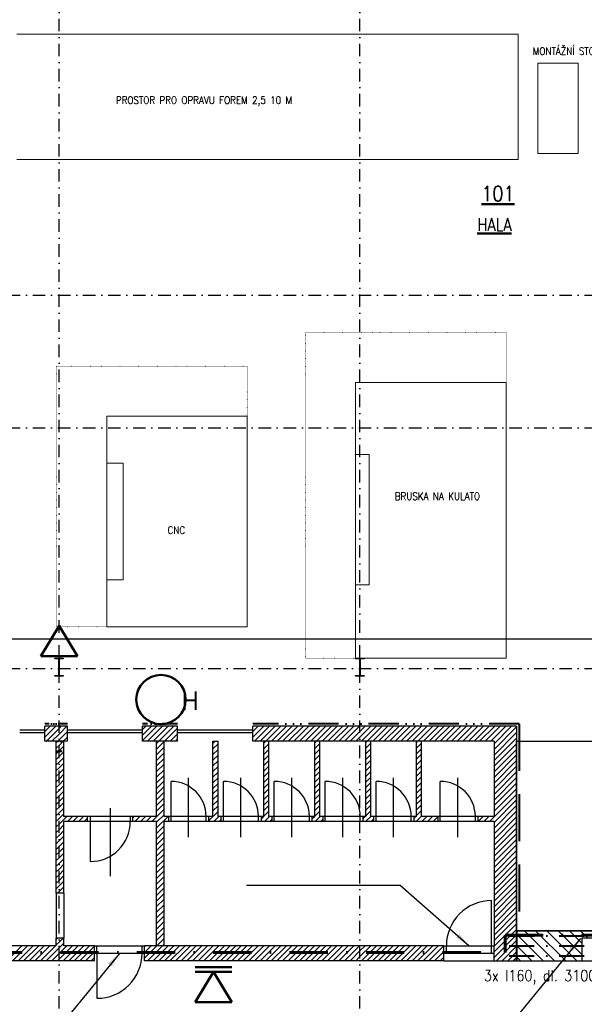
# Model space of a CAD drawing. Header units: millimetres. Extents: x 2886542 to 7567581, y -792623 to 134766.
# Tile 210 of 256: x 4753250 to 4764510, y -359593 to -339944. Entities that reach past the tile are written whole.
import ezdxf

# ---------------------------------------------------------------- set-up
doc = ezdxf.new("R2010")
doc.units = ezdxf.units.MM
for name, pattern in [('ACAD_ISO04W100', [30, 24, -3, 0, -3]), ('ACAD_ISO14W100', [24, 12, -3, 0, -3, 0, -3, 0, -3]), ('DASHDOT', [1, 0.5, -0.25, 0, -0.25]), ('DASHDOTX2', [50.8, 25.4, -12.7, 0, -12.7]), ('DASHED', [0.75, 0.5, -0.25]), ('HIDDEN', [9.375, 6.25, -3.125]), ('TEČKOVANÁ', [0.25, 0, -0.25])]:
    doc.linetypes.add(name, pattern=pattern)
doc.layers.add('CKPROSTUPY_NADROVINOU', color=7, linetype='DASHDOT', lineweight=25)
doc.layers.add('IN_NS_TLUSTA', color=1, linetype='Continuous', lineweight=40)
doc.layers.add('IN_NS_VYPLNE OTVORU', color=16, linetype='Continuous')
doc.layers.add('požárničina', color=10, linetype='Continuous')
doc.styles.add('ROMAND', font='romand.shx', dxfattribs={"width": 0.85})
doc.styles.add('ROMANT', font='romant')
doc.styles.get("Standard").update_dxf_attribs({"font": 'arial.ttf'})
doc.dimstyles.new('úhlová', dxfattribs={"dimscale": 0.2, "dimtxt": 2.5, "dimasz": 1.5, "dimexe": 0, "dimexo": 3, "dimgap": 1, "dimtad": 1, "dimdec": 0, "dimzin": 0, "dimdsep": 46, "dimtxsty": 'ROMANT', "dimcen": 5, "dimclrd": 256, "dimclre": 256, "dimclrt": 7, "dimadec": 1, "dimazin": 0, "dimtfac": 1, "dimtdec": 0, "dimtix": 1, "dimtmove": 2, "dimatfit": 3, "dimfxl": 0, "dimtvp": 2, "dimtolj": 1, "dimtzin": 0, "dimarcsym": 0})

msp = doc.modelspace()

# ---------------------------------------------------------------- linework, layer by layer
at = {"layer": 'CKPROSTUPY_NADROVINOU', "color": 0, "ltscale": 500}
for p, q in [((4754035.4, -361679.5), (4754035.4, -334462.1)), ((4760035.4, -361679.5), (4760035.4, -334462.1)), ((4743509.4, -345438.4), (4807982.6, -345438.4)), ((4743509.4, -348088.4), (4807982.6, -348088.4)), ((4743509.4, -352893.4), (4807982.6, -352893.4))]:
    msp.add_line(p, q, dxfattribs=at)
at = {"layer": 'IN_NS_TLUSTA', "color": 0, "linetype": 'ACAD_ISO14W100', "ltscale": 15}
msp.add_line((4754200.4, -353993.3), (4753750.4, -353993.3), dxfattribs=at)
at = {"layer": 'IN_NS_TLUSTA', "color": 0, "linetype": 'ACAD_ISO14W100', "ltscale": 25}
msp.add_line((4756400.4, -353993.4), (4755700.4, -353993.4), dxfattribs=at)
at = {"layer": 'IN_NS_TLUSTA', "color": 0, "linetype": 'ACAD_ISO14W100', "ltscale": 50}
msp.add_line((4763210.4, -353993.4), (4757900.4, -353993.4), dxfattribs=at)
at = {"layer": 'IN_NS_TLUSTA', "color": 0, "linetype": 'HIDDEN', "ltscale": 150}
msp.add_line((4763210.4, -353993.4), (4763210.4, -358123.4), dxfattribs=at)
at = {"layer": 'IN_NS_TLUSTA', "color": 0, "linetype": 'DASHED', "ltscale": 100}
for p, q in [((4753975.4, -354343.4), (4754130.4, -354343.4)), ((4753975.4, -354543.3, 0), (4754130.4, -354543.3))]:
    msp.add_line(p, q, dxfattribs=at)
at = {"layer": 'IN_NS_TLUSTA', "color": 0}
msp.add_line((4763160.4, -358123.4), (4763160.4, -358723.4), dxfattribs=at)
at = {"layer": 'IN_NS_TLUSTA', "color": 0, "linetype": 'DASHDOT', "ltscale": 1000}
for p, q in [((4763010.4, -358223.4), (4766110.4, -358223.4)), ((4763010.4, -358423.4), (4766110.4, -358423.4)), ((4763010.4, -358623.4), (4766110.4, -358623.4))]:
    msp.add_line(p, q, dxfattribs=at)
at = {"layer": 'IN_NS_VYPLNE OTVORU', "color": 0, "linetype": 'Continuous', "lineweight": 15}
for p, q in [((4763193.1, -340232.7), (4753193.1, -340232.7)), ((4763193.1, -342732.7), (4763193.1, -340232.7)), ((4763585.8, -340814.8), (4763585.8, -342614.8)), ((4764385.8, -340814.8), (4763585.8, -340814.8)), ((4764385.8, -342614.8), (4764385.8, -340814.8)), ((4763585.8, -342614.8), (4764385.8, -342614.8)), ((4753193.1, -342732.7), (4763193.1, -342732.7)), ((4759950.4, -347183.4), (4762950.4, -347183.4)), ((4759950.4, -348620.9), (4759950.4, -347183.4)), ((4762950.4, -347183.4), (4762950.4, -352683.4)), ((4754985.8, -347858.7), (4754985.8, -348795.5)), ((4757785.8, -347858.7), (4754985.8, -347858.7)), ((4757785.8, -352058.7), (4757785.8, -347858.7)), ((4759950.4, -348620.9), (4760219.9, -348620.9)), ((4759950.4, -348620.9), (4759950.4, -351221.4)), ((4760219.9, -348620.9), (4760219.9, -351221.4)), ((4755314.1, -348795.5), (4754985.8, -348795.5)), ((4754985.8, -351122.3), (4754985.8, -348795.5)), ((4755314.1, -351122.3), (4755314.1, -348795.5)), ((4754985.8, -351122.3), (4754985.8, -352058.7)), ((4754985.8, -351122.3), (4755314.1, -351122.3)), ((4759950.4, -352683.4), (4759950.4, -351221.4)), ((4760219.9, -351221.4), (4759950.4, -351221.4)), ((4754985.8, -352058.7), (4757785.8, -352058.7)), ((4762950.4, -352683.4), (4759950.4, -352683.4))]:
    msp.add_line(p, q, dxfattribs=at)
at = {"layer": 'IN_NS_VYPLNE OTVORU', "color": 0, "linetype": 'TEČKOVANÁ', "lineweight": 13, "ltscale": 20}
for p, q in [((4762950.4, -346183.4), (4758950.4, -346183.4)), ((4758950.4, -346183.4), (4758950.4, -352683.4)), ((4762950.4, -347183.4), (4762950.4, -346183.4)), ((4753985.8, -352058.7), (4753985.8, -346858.7)), ((4753985.8, -346858.7), (4757785.8, -346858.7)), ((4757785.8, -346858.7), (4757785.8, -347858.7)), ((4754985.8, -352058.7), (4753985.8, -352058.7)), ((4758950.4, -352683.4), (4759950.4, -352683.4))]:
    msp.add_line(p, q, dxfattribs=at)
at = {"layer": 'IN_NS_VYPLNE OTVORU', "color": 0, "ltscale": 100}
msp.add_line((4747950.4, -352298.4), (4774350.4, -352298.4), dxfattribs=at)
at = {"layer": 'IN_NS_VYPLNE OTVORU', "color": 0}
for p, q in [((4753950.4, -352696.1), (4753950.4, -352683.4)), ((4753950.4, -352683.4), (4754120.4, -352683.4)), ((4754120.4, -352683.4), (4754120.4, -352696.1)), ((4759950.4, -352696.1), (4759950.4, -352683.4)), ((4759950.4, -352683.4), (4760120.4, -352683.4)), ((4760120.4, -352683.4), (4760120.4, -352696.1)), ((4754013.4, -352696.1), (4753950.4, -352696.1)), ((4754031.4, -353012.7), (4754031.4, -352714.1)), ((4754039.4, -352714.1), (4754039.4, -353012.7)), ((4754120.4, -352696.1), (4754057.4, -352696.1)), ((4760013.4, -352696.1), (4759950.4, -352696.1)), ((4760031.4, -353012.7), (4760031.4, -352714.1)), ((4760039.4, -352714.1), (4760039.4, -353012.7)), ((4760120.4, -352696.1), (4760057.4, -352696.1)), ((4753950.4, -353043.4), (4753950.4, -353030.7)), ((4753950.4, -353030.7), (4754013.4, -353030.7)), ((4754120.4, -353043.4), (4753950.4, -353043.4)), ((4754031.4, -353012.7), (4754031.4, -353012.7)), ((4754057.4, -353030.7), (4754120.4, -353030.7)), ((4754120.4, -353030.7), (4754120.4, -353043.4)), ((4759950.4, -353043.4), (4759950.4, -353030.7)), ((4759950.4, -353030.7), (4760013.4, -353030.7)), ((4760120.4, -353043.4), (4759950.4, -353043.4)), ((4760031.4, -353012.7), (4760031.4, -353012.7)), ((4760057.4, -353030.7), (4760120.4, -353030.7)), ((4760120.4, -353030.7), (4760120.4, -353043.4)), ((4753750.4, -354343.4), (4753750.4, -354043.4)), ((4754200.4, -354043.4), (4753750.4, -354043.4)), ((4753815.7, -354083.2), (4753855.6, -354043.4)), ((4753815.7, -354195.5), (4753967.8, -354043.4)), ((4754035.4, -354088.1), (4754080.1, -354043.4)), ((4754035.4, -354200.3), (4754192.3, -354043.4)), ((4754200.4, -354343.4), (4754200.4, -354043.4)), ((4755700.4, -354343.4), (4755700.4, -354043.3)), ((4756400.4, -354043.4), (4755700.4, -354043.4)), ((4755700.4, -354106.9), (4755763.9, -354043.4)), ((4755700.4, -354219.1), (4755876.1, -354043.4)), ((4755700.4, -354331.4), (4755988.4, -354043.4)), ((4755800.6, -354343.4), (4756100.6, -354043.4)), ((4755912.9, -354343.4), (4756212.9, -354043.4)), ((4756025.1, -354343.4), (4756325.1, -354043.4)), ((4756400.4, -354343.4), (4756400.4, -354043.3)), ((4757900.4, -354343.4), (4757900.4, -354043.3)), ((4763160.4, -354043.4), (4757900.4, -354043.4)), ((4757900.4, -354151.9), (4758008.9, -354043.4)), ((4757900.4, -354264.2), (4758121.2, -354043.4)), ((4757933.4, -354343.4), (4758233.4, -354043.4)), ((4758045.7, -354343.4), (4758345.7, -354043.4)), ((4758158, -354343.4), (4758458, -354043.4)), ((4758270.2, -354343.4), (4758570.2, -354043.4)), ((4758382.5, -354343.4), (4758682.5, -354043.4)), ((4758494.7, -354343.4), (4758794.7, -354043.4)), ((4758607, -354343.4), (4758907, -354043.4)), ((4758719.2, -354343.4), (4759019.2, -354043.4)), ((4758831.5, -354343.4), (4759131.5, -354043.4)), ((4759164.5, -354122.6), (4759243.7, -354043.4)), ((4759164.5, -354234.9), (4759356, -354043.4)), ((4759168.2, -354343.4), (4759468.2, -354043.4)), ((4759280.5, -354343.4), (4759580.5, -354043.4)), ((4759392.7, -354343.4), (4759692.7, -354043.4)), ((4759505, -354343.4), (4759805, -354043.4)), ((4759617.2, -354343.4), (4759917.2, -354043.4)), ((4759729.5, -354343.4), (4760029.5, -354043.4)), ((4760035.4, -354149.7), (4760141.8, -354043.4)), ((4760035.4, -354262), (4760254, -354043.4)), ((4760066.3, -354343.4), (4760366.3, -354043.4)), ((4760178.5, -354343.4), (4760478.5, -354043.4)), ((4760290.8, -354343.4), (4760590.8, -354043.4)), ((4760403, -354343.4), (4760703, -354043.4)), ((4760515.3, -354343.4), (4760815.3, -354043.4)), ((4760627.5, -354343.4), (4760927.5, -354043.4)), ((4760739.8, -354343.4), (4761039.8, -354043.4)), ((4760852, -354343.4), (4761152, -354043.4)), ((4760964.3, -354343.4), (4761264.3, -354043.4)), ((4761076.5, -354343.4), (4761376.5, -354043.4)), ((4761188.8, -354343.4), (4761488.8, -354043.4)), ((4761301, -354343.4), (4761601, -354043.4)), ((4761413.3, -354343.4), (4761713.3, -354043.4)), ((4761525.5, -354343.4), (4761825.5, -354043.4)), ((4761637.8, -354343.4), (4761937.8, -354043.4)), ((4761750.1, -354343.4), (4762050.1, -354043.4)), ((4761862.3, -354343.4), (4762162.3, -354043.4)), ((4761974.6, -354343.4), (4762274.6, -354043.4)), ((4762086.8, -354343.4), (4762386.8, -354043.4)), ((4762199.1, -354343.4), (4762499.1, -354043.4)), ((4762311.3, -354343.4), (4762611.3, -354043.4)), ((4762423.6, -354343.4), (4762723.6, -354043.4)), ((4762535.8, -354343.4), (4762835.8, -354043.4)), ((4762648.1, -354343.4), (4762948.1, -354043.4)), ((4762710.4, -354393.3), (4763060.3, -354043.4)), ((4762710.4, -354505.6), (4763160.4, -354055.6)), ((4763160.4, -354043.4), (4763160.4, -358123.4)), ((4753750.4, -354123.4), (4753250.4, -354123.4)), ((4753750.4, -354173.4), (4753250.4, -354173.4)), ((4753750.4, -354148.5), (4753815.7, -354083.2)), ((4753750.4, -354260.8), (4753815.7, -354195.5)), ((4753815.7, -354307.7), (4754035.4, -354088.1)), ((4753892.3, -354343.4), (4754035.4, -354200.3)), ((4754035.4, -354312.6), (4754200.4, -354147.6)), ((4755700.4, -354123.4), (4754200.4, -354123.4)), ((4755700.4, -354173.4), (4754200.4, -354173.4)), ((4756137.4, -354343.4), (4756400.4, -354080.4)), ((4756249.6, -354343.4), (4756400.4, -354192.6)), ((4757900.4, -354123.4), (4756400.4, -354123.4)), ((4757900.4, -354173.4), (4756400.4, -354173.4)), ((4758943.7, -354343.4), (4759164.5, -354122.6)), ((4759056, -354343.4), (4759164.5, -354234.9)), ((4759841.8, -354343.4), (4760035.4, -354149.7)), ((4762710.4, -354617.8), (4763160.4, -354167.8)), ((4754200.4, -354343.4), (4753750.4, -354343.4)), ((4753780.1, -354343.4), (4753815.7, -354307.7)), ((4753980.4, -357373.4), (4753980.4, -354343.4)), ((4753980.4, -354367.6), (4754004.6, -354343.4)), ((4753980.4, -354479.8), (4754035.4, -354424.8)), ((4754004.6, -354343.4), (4754035.4, -354312.6)), ((4754035.4, -354424.8), (4754116.8, -354343.4)), ((4754035.4, -354537.1), (4754130.4, -354442.1)), ((4754116.8, -354343.4), (4754200.4, -354259.8)), ((4754130.4, -355843.4), (4754130.4, -354343.4)), ((4754130.4, -355843.4), (4754130.4, -354343.4)), ((4756400.4, -354343.4), (4755700.4, -354343.4)), ((4755980.4, -355843.4), (4755980.4, -354343.4)), ((4755980.4, -354388.1), (4756025.1, -354343.4)), ((4755980.4, -354500.4), (4756130.4, -354350.4)), ((4756130.4, -355843.4), (4756130.4, -354343.4)), ((4756361.9, -354343.4), (4756400.4, -354304.9)), ((4757105.4, -355843.4), (4757105.4, -354343.4)), ((4757105.4, -354343.4), (4757205.4, -354343.4)), ((4757105.4, -354385.6), (4757147.7, -354343.4)), ((4757105.4, -354497.9), (4757205.4, -354397.9)), ((4757205.4, -355843.4), (4757205.4, -354343.4)), ((4762710.4, -354343.4), (4757900.4, -354343.4)), ((4758120.4, -355843.4), (4758120.4, -354343.4)), ((4758120.4, -354380.9), (4758158, -354343.4)), ((4758120.4, -354493.2), (4758220.4, -354393.2)), ((4758220.4, -355843.4), (4758220.4, -354343.4)), ((4759135.4, -355843.4), (4759135.4, -354343.4)), ((4759135.4, -354376.2), (4759168.2, -354343.4)), ((4759135.4, -354488.5), (4759235.4, -354388.5)), ((4759235.4, -355843.4), (4759235.4, -354343.4)), ((4759954, -354343.4), (4760035.4, -354262)), ((4760150.4, -355843.4), (4760150.4, -354343.4)), ((4760150.4, -354371.5), (4760178.5, -354343.4)), ((4760150.4, -354483.7), (4760250.4, -354383.7)), ((4760250.4, -355843.4), (4760250.4, -354343.4)), ((4761165.4, -355843.4), (4761165.4, -354343.4)), ((4761165.4, -354366.8), (4761188.8, -354343.4)), ((4761165.4, -354479), (4761265.4, -354379)), ((4761265.4, -355843.4), (4761265.4, -354343.4)), ((4762710.4, -354730.1), (4763160.4, -354280.1)), ((4762710.4, -354343.4), (4762710.4, -355843.4)), ((4762710.4, -354842.3), (4763160.4, -354392.3)), ((4763160.4, -358123.4), (4763160.4, -354343.4)), ((4763160.4, -354343.4), (4768250.4, -354343.4)), ((4753980.4, -354592.1), (4754035.4, -354537.1)), ((4753980.4, -354704.3), (4754035.4, -354649.3)), ((4754035.4, -354649.3), (4754130.4, -354554.3)), ((4755980.4, -354612.6), (4756130.4, -354462.6)), ((4755980.4, -354724.9), (4756130.4, -354574.9)), ((4757105.4, -354610.2), (4757205.4, -354510.2)), ((4757105.4, -354722.4), (4757205.4, -354622.4)), ((4758120.4, -354605.4), (4758220.4, -354505.4)), ((4758120.4, -354717.7), (4758220.4, -354617.7)), ((4759135.4, -354600.7), (4759235.4, -354500.7)), ((4759135.4, -354713), (4759235.4, -354613)), ((4760150.4, -354596), (4760250.4, -354496)), ((4760150.4, -354708.2), (4760250.4, -354608.2)), ((4761165.4, -354591.3), (4761265.4, -354491.3)), ((4761165.4, -354703.5), (4761265.4, -354603.5)), ((4762710.4, -354954.6), (4763160.4, -354504.6)), ((4762710.4, -355066.8), (4763160.4, -354616.8)), ((4753980.4, -354816.6), (4754035.4, -354761.6)), ((4754035.4, -354761.6), (4754130.4, -354666.6)), ((4754035.4, -354873.8), (4754130.4, -354778.8)), ((4755980.4, -354837.1), (4756130.4, -354687.1)), ((4755980.4, -354949.4), (4756130.4, -354799.4)), ((4757105.4, -354834.7), (4757205.4, -354734.7)), ((4758120.4, -354829.9), (4758220.4, -354729.9)), ((4758120.4, -354942.2), (4758220.4, -354842.2)), ((4759135.4, -354825.2), (4759235.4, -354725.2)), ((4759135.4, -354937.5), (4759235.4, -354837.5)), ((4760150.4, -354820.5), (4760250.4, -354720.5)), ((4760150.4, -354932.8), (4760250.4, -354832.8)), ((4761165.4, -354815.8), (4761265.4, -354715.8)), ((4761165.4, -354928), (4761265.4, -354828)), ((4762710.4, -355179.1), (4763160.4, -354729.1)), ((4762710.4, -355291.3), (4763160.4, -354841.3)), ((4753980.4, -354928.8), (4754035.4, -354873.8)), ((4753980.4, -355041.1), (4754035.4, -354986.1)), ((4754035.4, -354986.1), (4754130.4, -354891.1)), ((4754035.4, -355098.3), (4754130.4, -355003.3)), ((4755980.4, -355061.6), (4756130.4, -354911.6)), ((4755980.4, -355173.9), (4756130.4, -355023.9)), ((4757105.4, -354946.9), (4757205.4, -354846.9)), ((4757105.4, -355059.2), (4757205.4, -354959.2)), ((4758120.4, -355054.4), (4758220.4, -354954.4)), ((4759135.4, -355049.7), (4759235.4, -354949.7)), ((4760150.4, -355045), (4760250.4, -354945)), ((4761165.4, -355040.3), (4761265.4, -354940.3)), ((4762710.4, -355403.6), (4763160.4, -354953.6)), ((4753980.4, -355153.3), (4754035.4, -355098.3)), ((4753980.4, -355265.6), (4754035.4, -355210.6)), ((4754035.4, -355210.6), (4754130.4, -355115.6)), ((4754035.4, -355322.8), (4754130.4, -355227.8)), ((4755980.4, -355286.1), (4756130.4, -355136.1)), ((4756267.9, -355843.4), (4756267.9, -355143.4)), ((4756617.9, -356256.6), (4756617.9, -355071.8)), ((4757105.4, -355171.4), (4757205.4, -355071.4)), ((4757105.4, -355283.7), (4757205.4, -355183.7)), ((4757312.9, -355843.4), (4757312.9, -355143.4)), ((4757662.9, -356256.6), (4757662.9, -355071.8)), ((4758120.4, -355166.7), (4758220.4, -355066.7)), ((4758120.4, -355279), (4758220.4, -355179)), ((4758327.9, -355843.4), (4758327.9, -355143.4)), ((4758677.9, -356256.6), (4758677.9, -355071.8)), ((4759135.4, -355162), (4759235.4, -355062)), ((4759135.4, -355274.2), (4759235.4, -355174.2)), ((4759342.9, -355843.4), (4759342.9, -355143.4)), ((4759692.9, -356256.6), (4759692.9, -355071.8)), ((4760150.4, -355157.3), (4760250.4, -355057.3)), ((4760150.4, -355269.5), (4760250.4, -355169.5)), ((4760357.9, -355843.4), (4760357.9, -355143.4)), ((4760707.9, -356256.6), (4760707.9, -355071.8)), ((4761165.4, -355152.5), (4761265.4, -355052.5)), ((4761165.4, -355264.8), (4761265.4, -355164.8)), ((4761637.9, -355843.4), (4761637.9, -355143.4)), ((4761987.9, -356256.6), (4761987.9, -355071.8)), ((4762710.4, -355515.8), (4763160.4, -355065.8)), ((4762710.4, -355628.1), (4763160.4, -355178.1)), ((4753980.4, -355377.8), (4754035.4, -355322.8)), ((4753980.4, -355490.1), (4754035.4, -355435.1)), ((4754035.4, -355435.1), (4754130.4, -355340.1)), ((4755980.4, -355398.4), (4756130.4, -355248.4)), ((4755980.4, -355510.6), (4756130.4, -355360.6)), ((4757105.4, -355395.9), (4757205.4, -355295.9)), ((4757105.4, -355508.2), (4757205.4, -355408.2)), ((4758120.4, -355391.2), (4758220.4, -355291.2)), ((4758120.4, -355503.5), (4758220.4, -355403.5)), ((4759135.4, -355386.5), (4759235.4, -355286.5)), ((4759135.4, -355498.7), (4759235.4, -355398.7)), ((4760150.4, -355381.8), (4760250.4, -355281.8)), ((4760150.4, -355494), (4760250.4, -355394)), ((4761165.4, -355377), (4761265.4, -355277)), ((4761165.4, -355489.3), (4761265.4, -355389.3)), ((4762619.6, -355943.4), (4763160.4, -355402.6)), ((4762710.4, -355740.3), (4763160.4, -355290.3)), ((4753980.4, -355602.3), (4754035.4, -355547.3)), ((4754035.4, -355547.3), (4754130.4, -355452.3)), ((4754035.4, -355659.6), (4754130.4, -355564.6)), ((4755980.4, -355622.9), (4756130.4, -355472.9)), ((4755980.4, -355735.2), (4756130.4, -355585.2)), ((4757105.4, -355620.4), (4757205.4, -355520.4)), ((4757105.4, -355732.7), (4757205.4, -355632.7)), ((4758120.4, -355615.7), (4758220.4, -355515.7)), ((4758120.4, -355728), (4758220.4, -355628)), ((4759135.4, -355611), (4759235.4, -355511)), ((4759135.4, -355723.2), (4759235.4, -355623.2)), ((4760150.4, -355606.3), (4760250.4, -355506.3)), ((4760150.4, -355718.5), (4760250.4, -355618.5)), ((4761165.4, -355601.6), (4761265.4, -355501.6)), ((4761165.4, -355713.8), (4761265.4, -355613.8)), ((4762710.4, -355964.9), (4763160.4, -355514.9)), ((4762710.4, -356077.1), (4763160.4, -355627.1)), ((4753980.4, -355714.6), (4754035.4, -355659.6)), ((4753980.4, -355826.9), (4754035.4, -355771.9)), ((4754035.4, -355771.9), (4754130.4, -355676.9)), ((4754035.4, -355884.1), (4754130.4, -355789.1)), ((4755055.4, -355678.4), (4755055.4, -357035.4)), ((4755884.4, -355943.4), (4756130.4, -355697.4)), ((4755980.4, -355959.7), (4756130.4, -355809.7)), ((4757017.9, -355932.4), (4757205.4, -355744.9)), ((4758120.4, -355840.2), (4758220.4, -355740.2)), ((4759135.4, -355835.5), (4759235.4, -355735.5)), ((4760150.4, -355830.8), (4760250.4, -355730.8)), ((4761165.4, -355826.1), (4761265.4, -355726.1)), ((4762710.4, -356189.4), (4763160.4, -355739.4)), ((4753980.4, -355939.1), (4754035.4, -355884.1)), ((4753980.4, -356051.4), (4754035.4, -355996.4)), ((4754035.4, -355996.4), (4754188.4, -355843.4)), ((4754035.4, -356108.6), (4754130.4, -356013.6)), ((4754605.4, -355843.4), (4754130.4, -355843.4)), ((4754130.4, -357373.4), (4754130.4, -355943.4)), ((4754605.4, -355943.4), (4754130.4, -355943.4)), ((4754200.6, -355943.4), (4754300.6, -355843.4)), ((4754312.9, -355943.4), (4754412.9, -355843.4)), ((4754425.1, -355943.4), (4754525.1, -355843.4)), ((4754537.4, -355943.4), (4754605.4, -355875.4)), ((4754605.4, -355943.4), (4754605.4, -355843.4)), ((4755505.4, -355843.4), (4754605.4, -355843.4)), ((4755505.4, -355943.4), (4754605.4, -355943.4)), ((4754655.4, -355843.4), (4754655.4, -355943.4)), ((4754655.4, -355943.4), (4754655.4, -356743.4)), ((4755455.4, -355843.4), (4755455.4, -355943.4)), ((4755980.4, -355843.4), (4755505.4, -355843.4)), ((4755505.4, -355943.4), (4755505.4, -355843.4)), ((4755505.4, -355873.4), (4755535.4, -355843.4)), ((4755980.4, -355943.4), (4755505.4, -355943.4)), ((4755547.7, -355943.4), (4755647.7, -355843.4)), ((4755659.9, -355943.4), (4755759.9, -355843.4)), ((4755772.2, -355943.4), (4755872.2, -355843.4)), ((4755980.4, -356071.9), (4756208.9, -355843.4)), ((4755980.4, -358423.4), (4755980.4, -355943.4)), ((4756217.9, -355843.4), (4756130.4, -355843.4)), ((4756217.9, -355943.4), (4756130.4, -355943.4)), ((4756130.4, -358423.4), (4756130.4, -355943.4)), ((4757017.9, -355843.4), (4756217.9, -355843.4)), ((4756217.9, -355843.4), (4756217.9, -355943.4)), ((4757017.9, -355943.4), (4756217.9, -355943.4)), ((4756267.9, -355943.4), (4756267.9, -355843.4)), ((4756967.9, -355943.4), (4756967.9, -355843.4)), ((4757105.4, -355843.4), (4757017.9, -355843.4)), ((4757017.9, -355843.4), (4757017.9, -355943.4)), ((4757262.9, -355943.4), (4757017.9, -355943.4)), ((4757119.2, -355943.4), (4757219.2, -355843.4)), ((4757262.9, -355843.4), (4757205.4, -355843.4)), ((4757231.5, -355943.4), (4757262.9, -355911.9)), ((4758062.9, -355843.4), (4757262.9, -355843.4)), ((4757262.9, -355843.4), (4757262.9, -355943.4)), ((4758062.9, -355943.4), (4757262.9, -355943.4)), ((4757312.9, -355943.4), (4757312.9, -355843.4)), ((4758012.9, -355943.4), (4758012.9, -355843.4)), ((4758120.4, -355843.4), (4758062.9, -355843.4)), ((4758062.9, -355843.4), (4758062.9, -355943.4)), ((4758062.9, -355897.7), (4758117.2, -355843.4)), ((4758277.9, -355943.4), (4758062.9, -355943.4)), ((4758129.5, -355943.4), (4758229.5, -355843.4)), ((4758277.9, -355843.4), (4758220.4, -355843.4)), ((4758241.8, -355943.4), (4758277.9, -355907.2)), ((4759077.9, -355843.4), (4758277.9, -355843.4)), ((4758277.9, -355843.4), (4758277.9, -355943.4)), ((4759077.9, -355943.4), (4758277.9, -355943.4)), ((4758327.9, -355943.4), (4758327.9, -355843.4)), ((4759027.9, -355943.4), (4759027.9, -355843.4)), ((4759135.4, -355843.4), (4759077.9, -355843.4)), ((4759077.9, -355843.4), (4759077.9, -355943.4)), ((4759077.9, -355893), (4759127.5, -355843.4)), ((4759292.9, -355943.4), (4759077.9, -355943.4)), ((4759139.8, -355943.4), (4759239.8, -355843.4)), ((4759292.9, -355843.4), (4759235.4, -355843.4)), ((4759252, -355943.4), (4759292.9, -355902.5)), ((4760092.9, -355843.4), (4759292.9, -355843.4)), ((4759292.9, -355843.4), (4759292.9, -355943.4)), ((4760092.9, -355943.4), (4759292.9, -355943.4)), ((4759342.9, -355943.4), (4759342.9, -355843.4)), ((4760042.9, -355943.4), (4760042.9, -355843.4)), ((4760150.4, -355843.4), (4760092.9, -355843.4)), ((4760092.9, -355843.4), (4760092.9, -355943.4)), ((4760092.9, -355888.3), (4760137.8, -355843.4)), ((4760307.9, -355943.4), (4760092.9, -355943.4)), ((4760150.1, -355943.4), (4760250.4, -355843)), ((4760307.9, -355843.4), (4760250.4, -355843.4)), ((4760262.3, -355943.4), (4760307.9, -355897.8)), ((4761107.9, -355843.4), (4760307.9, -355843.4)), ((4760307.9, -355843.4), (4760307.9, -355943.4)), ((4761107.9, -355943.4), (4760307.9, -355943.4)), ((4760357.9, -355943.4), (4760357.9, -355843.4)), ((4761057.9, -355943.4), (4761057.9, -355843.4)), ((4761165.4, -355843.4), (4761107.9, -355843.4)), ((4761107.9, -355843.4), (4761107.9, -355943.4)), ((4761107.9, -355883.6), (4761148.1, -355843.4)), ((4761587.9, -355943.4), (4761107.9, -355943.4)), ((4761160.3, -355943.4), (4761265.4, -355838.3)), ((4761587.9, -355843.4), (4761265.4, -355843.4)), ((4761272.6, -355943.4), (4761372.6, -355843.4)), ((4761384.8, -355943.4), (4761484.8, -355843.4)), ((4761497.1, -355943.4), (4761587.9, -355852.6)), ((4762387.9, -355843.4), (4761587.9, -355843.4)), ((4761587.9, -355843.4), (4761587.9, -355943.4)), ((4762387.9, -355943.4), (4761587.9, -355943.4)), ((4761637.9, -355943.4), (4761637.9, -355843.4)), ((4762337.9, -355943.4), (4762337.9, -355843.4)), ((4762710.4, -355843.4), (4762387.9, -355843.4)), ((4762387.9, -355843.4), (4762387.9, -355943.4)), ((4762710.4, -355943.4), (4762387.9, -355943.4)), ((4762395.1, -355943.4), (4762495.1, -355843.4)), ((4762507.4, -355943.4), (4762607.4, -355843.4)), ((4762710.4, -356301.6), (4763160.4, -355851.6)), ((4762710.4, -355943.4), (4762710.4, -358423.4)), ((4762710.4, -356413.9), (4763160.4, -355963.9)), ((4753980.4, -356163.6), (4754035.4, -356108.6)), ((4753980.4, -356275.9), (4754035.4, -356220.9)), ((4754035.4, -356220.9), (4754130.4, -356125.9)), ((4755980.4, -356184.2), (4756130.4, -356034.2)), ((4755980.4, -356296.4), (4756130.4, -356146.4)), ((4762710.4, -356526.1), (4763160.4, -356076.1)), ((4762710.4, -356638.4), (4763160.4, -356188.4)), ((4753980.4, -356388.1), (4754035.4, -356333.1)), ((4754035.4, -356333.1), (4754130.4, -356238.1)), ((4754035.4, -356445.4), (4754130.4, -356350.4)), ((4755980.4, -356408.7), (4756130.4, -356258.7)), ((4755980.4, -356520.9), (4756130.4, -356370.9)), ((4762710.4, -356750.6), (4763160.4, -356300.6)), ((4762710.4, -356862.9), (4763160.4, -356412.9)), ((4753980.4, -356500.4), (4754035.4, -356445.4)), ((4753980.4, -356612.6), (4754035.4, -356557.6)), ((4754035.4, -356557.6), (4754130.4, -356462.6)), ((4754035.4, -356669.9), (4754130.4, -356574.9)), ((4755980.4, -356633.2), (4756130.4, -356483.2)), ((4755980.4, -356745.4), (4756130.4, -356595.4)), ((4762710.4, -356975.1), (4763160.4, -356525.1)), ((4753980.4, -356724.9), (4754035.4, -356669.9)), ((4753980.4, -356837.1), (4754035.4, -356782.1)), ((4754035.4, -356782.1), (4754130.4, -356687.1)), ((4754035.4, -356894.4), (4754130.4, -356799.4)), ((4755980.4, -356857.7), (4756130.4, -356707.7)), ((4762710.4, -357087.4), (4763160.4, -356637.4)), ((4762710.4, -357199.6), (4763160.4, -356749.6)), ((4753980.4, -356949.4), (4754035.4, -356894.4)), ((4753980.4, -357061.6), (4754035.4, -357006.6)), ((4754035.4, -357006.6), (4754130.4, -356911.6)), ((4755980.4, -356969.9), (4756130.4, -356819.9)), ((4755980.4, -357082.2), (4756130.4, -356932.2)), ((4762710.4, -357311.9), (4763160.4, -356861.9)), ((4762710.4, -357424.1), (4763160.4, -356974.1)), ((4753980.4, -357173.9), (4754035.4, -357118.9)), ((4754035.4, -357118.9), (4754130.4, -357023.9)), ((4754035.4, -357231.1), (4754130.4, -357136.1)), ((4755980.4, -357194.4), (4756130.4, -357044.4)), ((4755980.4, -357306.7), (4756130.4, -357156.7)), ((4762710.4, -357536.4), (4763160.4, -357086.4)), ((4762710.4, -357648.7), (4763160.4, -357198.7)), ((4753980.4, -357286.1), (4754035.4, -357231.1)), ((4754130.4, -357373.4), (4753980.4, -357373.4)), ((4754005.4, -357373.4), (4754035.4, -357343.4)), ((4754035.4, -357343.4), (4754130.4, -357248.4)), ((4754117.7, -357373.4), (4754130.4, -357360.6)), ((4755980.4, -357419), (4756130.4, -357269)), ((4755980.4, -357531.2), (4756130.4, -357381.2)), ((4762710.4, -357760.9), (4763160.4, -357310.9)), ((4755980.4, -357643.5), (4756130.4, -357493.5)), ((4762660.4, -358423.4), (4762660.4, -357523.4)), ((4762710.4, -357873.2), (4763160.4, -357423.2)), ((4762710.4, -357985.4), (4763160.4, -357535.4)), ((4755980.4, -357755.7), (4756130.4, -357605.7)), ((4755980.4, -357868), (4756130.4, -357718)), ((4762710.4, -358097.7), (4763160.4, -357647.7)), ((4762710.4, -358209.9), (4763160.4, -357759.9)), ((4755980.4, -357980.2), (4756130.4, -357830.2)), ((4755980.4, -358092.5), (4756130.4, -357942.5)), ((4762710.4, -358322.2), (4763160.4, -357872.2)), ((4762710.4, -358434.4), (4763160.4, -357984.4)), ((4755980.4, -358204.7), (4756130.4, -358054.7)), ((4755980.4, -358317), (4756130.4, -358167)), ((4762710.4, -358546.7), (4763160.4, -358096.7)), ((4763160.4, -358123.4), (4764710.4, -358123.4)), ((4774450.4, -358123.4), (4763160.4, -358123.4)), ((4754130.4, -358273.4), (4753980.4, -358273.4)), ((4753980.4, -358423.4), (4753980.4, -358273.4)), ((4753980.4, -358296.4), (4754003.4, -358273.4)), ((4753980.4, -358408.7), (4754035.4, -358353.7)), ((4754035.4, -358353.7), (4754115.7, -358273.4)), ((4754035.4, -358465.9), (4754130.4, -358370.9)), ((4754130.4, -358423.4), (4754130.4, -358273.4)), ((4755986.3, -358423.4), (4756130.4, -358279.2)), ((4762710.4, -358658.9), (4763160.4, -358208.9)), ((4762758.2, -358723.4), (4763160.4, -358321.2)), ((4764710.4, -358273.4), (4764460.4, -358273.3)), ((4764460.4, -358273.3), (4764460.4, -358723.4)), ((4753980.4, -358423.4), (4748100.4, -358423.4)), ((4752992.2, -358723.4), (4753292.2, -358423.4)), ((4753104.4, -358723.4), (4753404.4, -358423.4)), ((4753216.7, -358723.4), (4753516.7, -358423.4)), ((4753328.9, -358723.4), (4753628.9, -358423.4)), ((4753441.2, -358723.4), (4753741.2, -358423.4)), ((4753553.4, -358723.4), (4753853.4, -358423.4)), ((4753665.7, -358723.4), (4753965.7, -358423.4)), ((4753778, -358723.4), (4754035.4, -358465.9)), ((4753890.2, -358723.4), (4754035.4, -358578.2)), ((4754035.4, -358578.2), (4754190.2, -358423.4)), ((4754035.4, -358690.4), (4754302.5, -358423.4)), ((4754114.7, -358723.4), (4754414.7, -358423.4)), ((4754740.4, -358423.4), (4754130.4, -358423.4)), ((4754227, -358723.4), (4754527, -358423.4)), ((4754339.2, -358723.4), (4754639.2, -358423.4)), ((4754451.5, -358723.4), (4754740.4, -358434.4)), ((4754563.7, -358723.4), (4754740.4, -358546.7)), ((4754740.4, -358423.4), (4755740.4, -358423.4)), ((4754740.4, -358723.4), (4754740.4, -358423.4)), ((4754740.4, -358573.4), (4755740.4, -358573.4)), ((4754790.4, -358573.4), (4754790.4, -358423.4)), ((4754790.4, -358573.4), (4754790.4, -359473.4)), ((4755690.4, -358573.4), (4755690.4, -358423.4)), ((4761710.4, -358423.4), (4755740.4, -358423.4)), ((4755740.4, -358723.4), (4755740.4, -358423.4)), ((4755740.4, -358444.7), (4755761.8, -358423.4)), ((4755740.4, -358557), (4755874, -358423.4)), ((4755740.4, -358669.2), (4755986.3, -358423.4)), ((4755798.5, -358723.4), (4756098.5, -358423.4)), ((4755910.8, -358723.4), (4756210.8, -358423.4)), ((4756023, -358723.4), (4756323, -358423.4)), ((4756098.5, -358423.4), (4756130.4, -358391.5)), ((4756135.3, -358723.4), (4756435.3, -358423.4)), ((4756247.5, -358723.4), (4756547.5, -358423.4)), ((4756359.8, -358723.4), (4756659.8, -358423.4)), ((4756472, -358723.4), (4756772, -358423.4)), ((4756584.3, -358723.4), (4756884.3, -358423.4)), ((4756696.5, -358723.4), (4756996.5, -358423.4)), ((4756808.8, -358723.4), (4757108.8, -358423.4)), ((4756921, -358723.4), (4757221, -358423.4)), ((4757033.3, -358723.4), (4757333.3, -358423.4)), ((4757145.5, -358723.4), (4757445.5, -358423.4)), ((4757257.8, -358723.4), (4757557.8, -358423.4)), ((4757370.1, -358723.4), (4757670.1, -358423.4)), ((4757482.3, -358723.4), (4757782.3, -358423.4)), ((4757594.6, -358723.4), (4757894.6, -358423.4)), ((4757706.8, -358723.4), (4758006.8, -358423.4)), ((4757819.1, -358723.4), (4758119.1, -358423.4)), ((4757931.3, -358723.4), (4758231.3, -358423.4)), ((4758043.6, -358723.4), (4758343.6, -358423.4)), ((4758155.8, -358723.4), (4758455.8, -358423.4)), ((4758268.1, -358723.4), (4758568.1, -358423.4)), ((4758380.3, -358723.4), (4758680.3, -358423.4)), ((4758492.6, -358723.4), (4758792.6, -358423.4)), ((4758604.8, -358723.4), (4758904.8, -358423.4)), ((4758717.1, -358723.4), (4759017.1, -358423.4)), ((4758829.3, -358723.4), (4759129.3, -358423.4)), ((4758941.6, -358723.4), (4759241.6, -358423.4)), ((4759053.9, -358723.4), (4759353.9, -358423.4)), ((4759166.1, -358723.4), (4759466.1, -358423.4)), ((4759278.4, -358723.4), (4759578.4, -358423.4)), ((4759390.6, -358723.4), (4759690.6, -358423.4)), ((4759502.9, -358723.4), (4759802.9, -358423.4)), ((4759615.1, -358723.4), (4759915.1, -358423.4)), ((4759727.4, -358723.4), (4760027.4, -358423.4)), ((4759839.6, -358723.4), (4760035.4, -358527.6)), ((4760035.4, -358527.6), (4760139.6, -358423.4)), ((4760035.4, -358639.9), (4760251.9, -358423.4)), ((4760064.1, -358723.4), (4760364.1, -358423.4)), ((4760176.4, -358723.4), (4760476.4, -358423.4)), ((4760288.6, -358723.4), (4760588.6, -358423.4)), ((4760400.9, -358723.4), (4760700.9, -358423.4)), ((4760513.1, -358723.4), (4760813.1, -358423.4)), ((4760625.4, -358723.4), (4760925.4, -358423.4)), ((4760737.7, -358723.4), (4761037.7, -358423.4)), ((4760849.9, -358723.4), (4761149.9, -358423.4)), ((4760962.2, -358723.4), (4761262.2, -358423.4)), ((4761074.4, -358723.4), (4761374.4, -358423.4)), ((4761186.7, -358723.4), (4761486.7, -358423.4)), ((4761298.9, -358723.4), (4761598.9, -358423.4)), ((4761411.2, -358723.4), (4761710.4, -358424.1)), ((4761523.4, -358723.4), (4761710.4, -358536.4)), ((4761710.4, -358723.4), (4761710.4, -358423.4)), ((4761710.4, -358423.4), (4762710.4, -358423.4)), ((4761710.4, -358573.4), (4762710.4, -358573.4)), ((4761760.4, -358573.4), (4761760.4, -358423.4)), ((4762660.4, -358573.4), (4762660.4, -358423.4)), ((4762710.4, -358723.4), (4762710.4, -358423.4)), ((4762870.5, -358723.4), (4763160.4, -358433.4)), ((4762982.7, -358723.4), (4763160.4, -358545.7)), ((4754740.4, -358723.4), (4747800.4, -358723.4)), ((4754002.5, -358723.4), (4754035.4, -358690.4)), ((4754676, -358723.4), (4754740.4, -358659)), ((4761710.4, -358723.4), (4755740.4, -358723.4)), ((4759951.9, -358723.4), (4760035.4, -358639.9)), ((4761635.7, -358723.4), (4761710.4, -358648.7)), ((4762710.4, -358723.4), (4763160.4, -358723.4)), ((4763095, -358723.4), (4763160.4, -358657.9)), ((4763160.4, -358723.4), (4764460.4, -358723.4))]:
    msp.add_line(p, q, dxfattribs=at)
at = {"layer": 'IN_NS_VYPLNE OTVORU', "color": 0, "ltscale": 50}
for p, q in [((4753980.4, -357373.4), (4753980.4, -358273.4)), ((4754130.4, -357373.4), (4754130.4, -358273.4)), ((4761710.4, -358723.4), (4762710.4, -358723.4)), ((4764460.4, -358723.4), (4765960.4, -358723.4))]:
    msp.add_line(p, q, dxfattribs=at)
at = {"layer": 'IN_NS_VYPLNE OTVORU', "color": 0, "lineweight": 30}
for p, q in [((4763914.7, -358723.4), (4763314.7, -358123.4)), ((4764139.2, -358723.4), (4763539.2, -358123.4)), ((4764363.7, -358723.4), (4763763.7, -358123.4)), ((4764460.4, -358595.6), (4763988.2, -358123.4)), ((4764460.4, -358371.1), (4764212.7, -358123.4)), ((4764587.1, -358273.3), (4764437.2, -358123.4)), ((4763690.1, -358723.4), (4763160.4, -358193.6)), ((4763465.6, -358723.4), (4763160.4, -358418.1)), ((4763241.1, -358723.4), (4763160.4, -358642.6))]:
    msp.add_line(p, q, dxfattribs=at)
at = {"layer": 'IN_NS_VYPLNE OTVORU', "color": 0}
for centre, radius, start, end in [((4754013.4, -352714.1), 18, 0, 90), ((4754057.4, -352714.1), 18, 90, 180), ((4760013.4, -352714.1), 18, 0, 90), ((4760057.4, -352714.1), 18, 90, 180), ((4754013.4, -353012.7), 18, 270, 0), ((4754057.4, -353012.7), 18, 180, 270), ((4760013.4, -353012.7), 18, 270, 0), ((4760057.4, -353012.7), 18, 180, 270), ((4756267.9, -355843.4), 700, 0, 90), ((4757312.9, -355843.4), 700, 0, 90), ((4758327.9, -355843.4), 700, 0, 90), ((4759342.9, -355843.4), 700, 0, 90), ((4760357.9, -355843.4), 700, 0, 90), ((4761637.9, -355843.4), 700, 0, 90), ((4754655.4, -355943.4), 800, 270, 0), ((4762660.4, -358423.4), 900, 89.99962, 180.00091), ((4754790.4, -358573.4), 900, 269.99962, 0.00091)]:
    msp.add_arc(centre, radius, start, end, dxfattribs=at)
at = {"layer": 'požárničina', "linetype": 'ACAD_ISO04W100', "lineweight": 50, "ltscale": 50, "extrusion": (0, 0, -1)}
for p, q in [((4753669.8, -352644), (4754035, -352037.1)), ((4754400.1, -352644), (4754035, -352037.1)), ((4753669.8, -352644), (4754400.1, -352644)), ((4756753, -358851.8), (4757483.4, -358851.8)), ((4756753, -359551.9), (4757118.2, -358945)), ((4756753, -358945), (4757483.4, -358945)), ((4757483.4, -359551.9), (4757118.2, -358945)), ((4756753, -359551.9), (4757483.4, -359551.9))]:
    msp.add_line(p, q, dxfattribs=at)
at = {"layer": 'požárničina', "linetype": 'DASHDOTX2', "lineweight": 60, "ltscale": 30}
for p, q in [((4762931.2, -358561.8), (4762931.2, -358215.5)), ((4762931.2, -358215.5), (4773974.1, -358215.5)), ((4747965.4, -358561.8), (4762931.2, -358561.8))]:
    msp.add_line(p, q, dxfattribs=at)
at = {"layer": 'požárničina', "lineweight": 50, "ltscale": 50, "extrusion": (0, 0, -1)}
msp.add_circle((-4756067.8, -353511), 492, dxfattribs=at)

# ---------------------------------------------------------------- texts
at = {"layer": 'IN_NS_TLUSTA', "color": 0, "linetype": 'Continuous', "lineweight": 50, "style": 'ROMAND', "width": 0.85}
msp.add_text('3x I160, dl. 3100 mm', height=220, rotation=360, dxfattribs=at).set_placement((4762507.1, -359128.9))
at = {"layer": 'IN_NS_VYPLNE OTVORU', "color": 0, "linetype": 'Continuous', "lineweight": 50, "style": 'ROMAND', "width": 0.85}
for s, p in [('MONTÁŽNÍ STOLY', (4763484.4, -340646.7)), ('PROSTOR PRO OPRAVU FOREM 2,5 10 M', (4755169.5, -341625.1)), ('CNC', (4756200.2, -350204.7))]:
    msp.add_text(s, height=150, rotation=360, dxfattribs=at).set_placement(p)
for s, height, p in [('%%U101', 300, (4762460, -343563.9)), ('%%UHALA', 250, (4762375.9, -344158.3)), ('BRUSKA NA KULATO', 150, (4760731.5, -349529.3))]:
    msp.add_text(s, height=height, dxfattribs=at).set_placement(p)
at = {"layer": 'požárničina', "lineweight": 50, "insert": (4754888.1, -353351.7), "char_height": 367.408, "width": 2378.965, "attachment_point": 1}
msp.add_mtext('{\\Ftxt,bigfont|c238;\\W4.8403; \\W1;H}', dxfattribs=at)

# ---------------------------------------------------------------- leaders
at = {"layer": 'požárničina'}
for points in [[(4762210.4, -358423.4), (4760841.1, -357219), (4757772.1, -357219)], [(4764434.1, -358276.7), (4763191, -359799.9), (4760122, -359799.9)], [(4755239.1, -358576.7), (4753996, -360099.9), (4750927, -360099.9)]]:
    msp.add_leader(points, dimstyle='úhlová', override={"dimasz": 1500, "dimgap": 1, "dimtad": 0}, dxfattribs=at)

doc.saveas('drawing.dxf')
